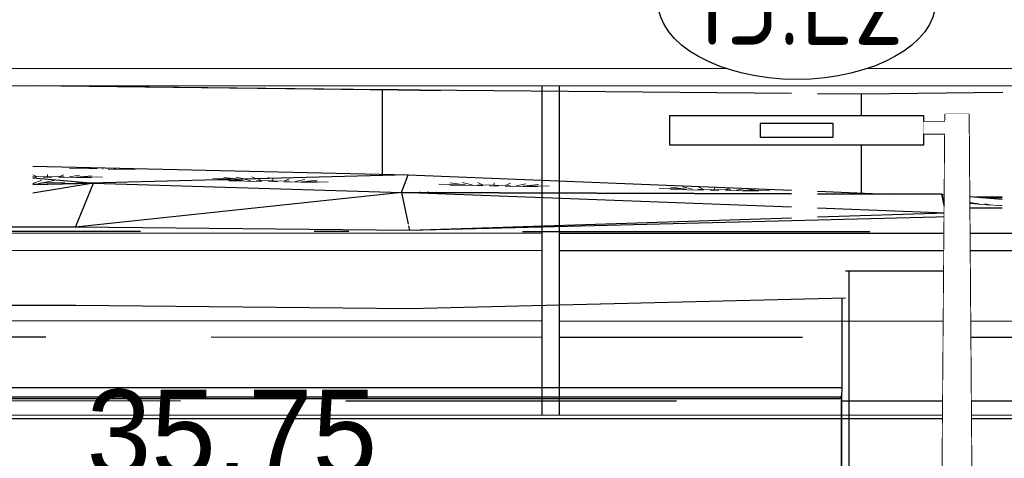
# Model space of a CAD drawing. Extents: x -805 to 3526, y -961 to 1039.
# Tile 127 of 256: x 303.77 to 306.6, y 35.94 to 37.2. Entities that reach past the tile are written whole.
import ezdxf
from ezdxf.enums import TextEntityAlignment as Align

# ---------------------------------------------------------------- set-up
doc = ezdxf.new("R2010")
doc.units = 0
for name, pattern in [('AUSGEZOGEN', [2, 1, 1]), ('STRICHPUNKT', [1, 0.5, -0.25, 0, -0.25]), ('VERDECKT2', [4.7625, 3.175, -1.5875])]:
    doc.linetypes.add(name, pattern=pattern)
doc.layers.get('0').update_dxf_attribs({"color": 251})
for name, color, linetype, lineweight in [('P-HP-Dorsten 2022 - Ansicht$0$VE22-087 - Bf_Dorsten-Hervest ModellRevit2021_rvt-1-Schnitt 8$0$A-CLNG', 13, 'Continuous', 9), ('P-HP-Dorsten 2022 - Ansicht$0$VE22-087 - Bf_Dorsten-Hervest ModellRevit2021_rvt-1-Schnitt 8$0$A-FLOR', 192, 'Continuous', 9), ('P-HP-Dorsten 2022 - Ansicht$0$VE22-087 - Bf_Dorsten-Hervest ModellRevit2021_rvt-1-Schnitt 8$0$A-FLOR-PATT', 8, 'Continuous', 35), ('P-HP-Dorsten 2022 - Ansicht$0$VE22-087 - Bf_Dorsten-Hervest ModellRevit2021_rvt-1-Schnitt 8$0$A-WALL', 113, 'Continuous', 9), ('TTK-B-Bestand', 252, 'Continuous', 35), ('TTK-P-Treppe oben', 12, 'Continuous', 25), ('TTK-P-Treppe unten', 12, 'Continuous', 25)]:
    doc.layers.add(name, color=color, linetype=linetype, lineweight=lineweight)
for name, color, linetype in [('TTK-P-Bahnsteig', 12, 'Continuous'), ('TTK-P-Geländer', 162, 'Continuous'), ('TTK-P-Gleis', 162, 'Continuous'), ('TTK-P-Kabelkanal', 162, 'Continuous'), ('TTK-P-TEXT', 12, 'AUSGEZOGEN'), ('XYYY_44500---_Beleuchtungsanlagen', 10, 'Continuous'), ('XYYY_44500-T-_Beleuchtungsanlagen_Texte Stromkreis', 10, 'Continuous')]:
    doc.layers.add(name, color=color, linetype=linetype)
doc.styles.add('AKG DIN 6776', font='AKG_DIN67.TTF')
doc.styles.add('iso', font='isocpeur.ttf')
doc.dimstyles.new('TTK$6', dxfattribs={"dimtxt": 2.5, "dimasz": 2.5, "dimexe": 3.5, "dimexo": 0.1, "dimgap": 1, "dimtad": 1, "dimzin": 0, "dimtxsty": 'AKG DIN 6776', "dimblk": 'OBLIQUE', "dimcen": -0.09, "dimdle": 3, "dimse1": 1, "dimse2": 1, "dimclrd": 256, "dimclre": 256, "dimclrt": 256, "dimadec": 3, "dimazin": 0, "dimtfac": 1, "dimtofl": 0, "dimtmove": 0, "dimatfit": 3, "dimldrblk": 'OBLIQUE', "dimfxl": 7, "dimfxlon": 1, "dimtolj": 1, "dimtzin": 0, "dimlwd": -1, "dimlwe": -1, "dimarcsym": 0})

# ---------------------------------------------------------------- blocks, each defined once
blk = doc.blocks.new('*D549')
at = {"layer": 'DEFPOINTS', "color": 0}
for p in [(1594.653, 36.7397), (1594.3062, 36.5752), (8.2233, 0)]:
    blk.add_point(p, dxfattribs=at)
at = {"layer": 'TTK-B-Bestand', "insert": (1594.1093, 36.9835), "char_height": 0.25, "attachment_point": 5, "style": 'AKG DIN 6776'}
blk.add_mtext('\\A1;36,588', dxfattribs=at)
blk = doc.blocks.new('_OBLIQUE')
at = {"color": 0, "linetype": 'ByBlock'}
blk.add_line((-0.5, -0.5), (0.5, 0.5), dxfattribs=at)
blk = doc.blocks.new('*D548')
at = {"layer": 'DEFPOINTS', "color": 0}
for p in [(1585.5366, 36.7706), (1585.0459, 36.614), (-0.8681, 0.0309)]:
    blk.add_point(p, dxfattribs=at)
at = {"layer": 'TTK-B-Bestand', "insert": (1585.0178, 37.0144), "char_height": 0.25, "attachment_point": 5, "style": 'AKG DIN 6776'}
blk.add_mtext('\\A1;36,621', dxfattribs=at)
blk = doc.blocks.new('*D547')
at = {"layer": 'DEFPOINTS', "color": 0}
for p in [(1244.5951, 35.6713), (1244.1853, 35.5313), (0, 0)]:
    blk.add_point(p, dxfattribs=at)
at = {"layer": 'TTK-P-Treppe unten', "insert": (1244.1389, 35.9152), "char_height": 0.25, "attachment_point": 5, "style": 'AKG DIN 6776', "bg_fill": 3, "box_fill_scale": 1.1, "bg_fill_color": 256, "bg_fill_true_color": 13158600, "bg_fill_transparency": 0}
blk.add_mtext('\\A1;35,53', dxfattribs=at)
blk = doc.blocks.new('*D546')
at = {"layer": 'DEFPOINTS', "color": 0}
for p in [(1248.9571, 37.4519), (1249.0816, 37.3335), (0, 0)]:
    blk.add_point(p, dxfattribs=at)
at = {"layer": 'TTK-P-Treppe unten', "insert": (1249.4133, 37.6958), "char_height": 0.25, "attachment_point": 5, "style": 'AKG DIN 6776'}
blk.add_mtext('\\A1;37,33', dxfattribs=at)
blk = doc.blocks.new('*D545')
at = {"layer": 'DEFPOINTS', "color": 0}
for p in [(1259.6018, 37.4765), (1259.6991, 37.3874), (0.198, 0.0396)]:
    blk.add_point(p, dxfattribs=at)
at = {"layer": 'TTK-P-Treppe unten', "insert": (1259.1455, 37.7204), "char_height": 0.25, "attachment_point": 5, "style": 'AKG DIN 6776'}
blk.add_mtext('\\A1;37,35', dxfattribs=at)
blk = doc.blocks.new('*D543')
at = {"layer": 'DEFPOINTS', "color": 0}
for p in [(859.6449, 36.5698), (860.128, 36.5698), (-0.7156, 0.0247)]:
    blk.add_point(p, dxfattribs=at)
at = {"layer": 'TTK-P-TEXT', "insert": (860.5843, 36.8136), "char_height": 0.25, "attachment_point": 5, "style": 'AKG DIN 6776'}
blk.add_mtext('\\A1;36,55', dxfattribs=at)
blk = doc.blocks.new('*D541')
at = {"layer": 'DEFPOINTS', "color": 0}
for p in [(868.7985, 36.6417), (869.2816, 36.6417), (8.438, 0.0966)]:
    blk.add_point(p, dxfattribs=at)
at = {"layer": 'TTK-B-Bestand', "insert": (869.7378, 36.8855), "char_height": 0.25, "attachment_point": 5, "style": 'AKG DIN 6776'}
blk.add_mtext('\\A1;36,55', dxfattribs=at)
blk = doc.blocks.new('*D540')
at = {"layer": 'DEFPOINTS', "color": 0}
for p in [(1239.4124, 37.4656), (1239.2481, 37.3256), (-4.9372, 1.7943)]:
    blk.add_point(p, dxfattribs=at)
at = {"layer": 'TTK-P-Treppe unten', "insert": (1238.8681, 37.7095), "char_height": 0.25, "attachment_point": 5, "style": 'AKG DIN 6776', "bg_fill": 3, "box_fill_scale": 1.1, "bg_fill_color": 256, "bg_fill_true_color": 13158600, "bg_fill_transparency": 0}
blk.add_mtext('\\A1;37,329', dxfattribs=at)
blk = doc.blocks.new('*D539')
at = {"layer": 'DEFPOINTS', "color": 0}
for p in [(303.4751, 35.7451), (303.9213, 35.7444), (0, 0)]:
    blk.add_point(p, dxfattribs=at)
at = {"layer": 'TTK-P-Treppe oben', "insert": (304.3775, 35.9883), "char_height": 0.25, "attachment_point": 5, "style": 'AKG DIN 6776'}
blk.add_mtext('\\A1;35,75', dxfattribs=at)
blk = doc.blocks.new('*D538')
at = {"layer": 'DEFPOINTS', "color": 0}
for p in [(1076.6395, 36.011), (1076.7895, 35.997), (0, 0)]:
    blk.add_point(p, dxfattribs=at)
at = {"layer": 'TTK-P-Treppe oben', "insert": (1076.1833, 36.2548), "char_height": 0.25, "attachment_point": 5, "style": 'AKG DIN 6776'}
blk.add_mtext('\\A1;36,00', dxfattribs=at)
blk = doc.blocks.new('P-HP-Dorsten 2022 - Ansicht$0$VE22-087 - Bf_Dorsten-Hervest ModellRevit2021_rvt-1-Schnitt 8$0$Decken 1 - Decken 1-14643064-Schnitt 8')
at = {"layer": 'P-HP-Dorsten 2022 - Ansicht$0$VE22-087 - Bf_Dorsten-Hervest ModellRevit2021_rvt-1-Schnitt 8$0$A-CLNG', "color": 250, "lineweight": 25}
for p, q in [((-30644.3, 36401.6), (-30644.3, 36142.7)), ((-34645.3, 36142.7), (-30644.3, 36142.7)), ((-30644.3, 36142.7), (-30645.2, 36114.9)), ((-30645.2, 36114.9), (-34645, 36114.9)), ((-30649.8, 36110.4), (-34645, 36110.4)), ((-30649.4, 36114.9), (-30649.8, 36110.4))]:
    blk.add_line(p, q, dxfattribs=at)
blk = doc.blocks.new('Mastleuchte seite')
at = {"color": 0}
blk.add_wipeout([(-0.8265, 5.9106), (-0.8265, 5.9956), (-0.0965, 5.9956), (-0.0965, 5.9106)], dxfattribs=at)
for points in [[(-0.8265, 5.9106), (-0.8265, 5.9956), (-0.0965, 5.9956), (-0.0965, 5.9106)], [(0.0798, 0.025), (0.1346, 0.025), (0.1346, 0.0341), (0.1637, 0.0341), (0.1637, 0.025), (0.1871, 0.025), (0.2077, 0), (-0.2077, 0), (-0.1871, 0.025), (-0.1637, 0.025), (-0.1637, 0.0341), (-0.1346, 0.0341), (-0.1346, 0.025), (-0.0798, 0.025), (-0.0338, 6), (0.0338, 6)], [(-0.5665, 5.9731), (-0.5665, 5.9331), (-0.3565, 5.9331), (-0.3565, 5.9731)]]:
    blk.add_lwpolyline(points, close=True, dxfattribs=at)
for points in [[(-0.0965, 5.9778), (-0.034, 5.9778)], [(-0.0965, 5.9433), (-0.0343, 5.9433)]]:
    blk.add_lwpolyline(points, dxfattribs=at)
blk.add_wipeout([(0.0798, 0.025), (0.1346, 0.025), (0.1346, 0.0341), (0.1637, 0.0341), (0.1637, 0.025), (0.1871, 0.025), (0.2077, 0), (-0.2077, 0), (-0.1871, 0.025), (-0.1637, 0.025), (-0.1637, 0.0341), (-0.1346, 0.0341), (-0.1346, 0.025), (-0.0798, 0.025), (-0.0338, 6), (0.0338, 6)], dxfattribs=at)
blk.add_wipeout([(-0.0965, 5.9778), (-0.034, 5.9773), (-0.0343, 5.9433), (-0.0965, 5.9438)], dxfattribs=at)
blk = doc.blocks.new('Stromkreis AVT I.1')
blk.add_wipeout([(0.2, 2.247), (-0.2, 2.247), (-0.6, 2.225), (-0.998, 2.179), (-1.392, 2.109), (-1.781, 2.015), (-2.162, 1.893), (-2.533, 1.741), (-2.888, 1.557), (-3.221, 1.334), (-3.52, 1.069), (-3.768, 0.755), (-3.938, 0.394), (-4, 0), (-3.938, -0.394), (-3.768, -0.755), (-3.52, -1.069), (-3.221, -1.334), (-2.888, -1.557), (-2.533, -1.741), (-2.162, -1.893), (-1.781, -2.015), (-1.392, -2.109), (-0.998, -2.179), (-0.6, -2.225), (-0.2, -2.247), (0.2, -2.247), (0.6, -2.225), (0.998, -2.179), (1.392, -2.109), (1.781, -2.015), (2.162, -1.893), (2.533, -1.741), (2.888, -1.557), (3.221, -1.334), (3.52, -1.069), (3.768, -0.755), (3.938, -0.394), (4, 0), (3.938, 0.394), (3.768, 0.755), (3.52, 1.069), (3.221, 1.334), (2.888, 1.557), (2.533, 1.741), (2.162, 1.893), (1.781, 2.015), (1.392, 2.109), (0.998, 2.179), (0.6, 2.225)])
blk.add_ellipse((0, 0), major_axis=(-4, 0), ratio=0.5625)
at = {"style": 'iso', "width": 0.85}
blk.add_attdef('STROMKREIS', text='', height=2.5, rotation=360, dxfattribs=at).set_placement((0, 0), align=Align.MIDDLE)

msp = doc.modelspace()

# ---------------------------------------------------------------- hatches: boundary and pattern name
at = {"layer": 'P-HP-Dorsten 2022 - Ansicht$0$VE22-087 - Bf_Dorsten-Hervest ModellRevit2021_rvt-1-Schnitt 8$0$A-FLOR-PATT', "lineweight": 9}
h = msp.add_hatch(dxfattribs=at)
h.set_pattern_fill('FP_77', color=251, scale=0.001, style=0, pattern_type=2)
h.set_pattern_definition([(2.388, (306.14872, 35.38945), (0.634434, 0.1290496), [0.095248, -0.01905, 0.025399, -0.01905, -0.476239]), (2.388, (306.14872, 35.38945), (0.634434, 0.1290496), [-0.158746, 0.095248, -0.380991]), (2.388, (306.117, 35.3912), (0.634434, 0.1290496), [0.063499, -0.047624, 0.095248, -0.047624, -0.380991]), (2.388, (306.117, 35.3912), (0.634434, 0.1290496), [-0.253994, 0.063499, -0.317493]), (2.388, (306.33905, 35.4415), (0.634434, 0.1290496), [0.079373, -0.031749, 0.079373, -0.44449]), (2.388, (306.02184, 35.44879), (0.634434, 0.1290496), [0.031749, -0.063499, 0.031749, -0.507988]), (90, (306.0853, 35.45144), (-0.63443, 0.07614), [0.009233, -0.093359]), (90, (306.2756, 35.3978), (-0.63443, 0.07614), [0.010259, -0.092333]), (90, (306.4342, 35.4455), (-0.63443, 0.07614), [0.010259, -0.092333]), (11.498, (306.35809, 35.40023), (-1.2e-06, 0.1025926), [0.04578, -0.601646]), (173.157, (306.19313, 35.39335), (-0.634434, -0.0264582), [0.045183, -0.593803]), (20.058, (306.33905, 35.39995), (-3e-07, 0.1025926), [0.030205, -0.645195]), (34.549, (306.30733, 35.39914), (-6e-07, 0.1025928), [0.018682, -0.751593]), (34.549, (306.46594, 35.44679), (-6e-07, 0.1025928), [0.014946, -0.75533]), (34.549, (306.09797, 35.45197), (-6e-07, 0.1025928), [0.013077, -0.757198]), (148.821, (306.24389, 35.3965), (-6e-07, 0.1025924), [0.017985, -0.723564]), (148.821, (306.4025, 35.44415), (-6e-07, 0.1025924), [0.014388, -0.727161]), (148.821, (306.07259, 35.45091), (-6e-07, 0.1025924), [0.01259, -0.728959]), (164.267, (306.21217, 35.39466), (-5e-07, 0.1025927), [0.029477, -0.629651])])
h.paths.add_polyline_path([(303.1714, 36.7117), (303.7288, 36.726), (303.7288, 36.7524), (303.2239, 36.7945), (303.1873, 36.7368)])
h.paths.add_polyline_path([(303.8038, 36.7279), (303.9672, 36.7324), (303.8038, 36.7461), (303.8038, 36.7324)])
h = msp.add_hatch(dxfattribs=at)
h.set_pattern_fill('FP_80', color=251, scale=0.001, style=0, pattern_type=2)
h.set_pattern_definition([(359.3204, (306.25926, 35.89662), (0.6349553, 0.0513104), [0.09525, -0.01905, 0.0254, -0.01905, -0.47625]), (359.3204, (306.25926, 35.89662), (0.6349553, 0.0513104), [-0.15875, 0.09525, -0.381]), (359.3204, (306.227516, 35.89876), (0.6349553, 0.0513104), [0.0635, -0.047625, 0.09525, -0.047625, -0.381]), (359.3204, (306.227516, 35.89876), (0.6349553, 0.0513104), [-0.254, 0.0635, -0.3175]), (359.3204, (306.44975, 35.91966), (0.6349553, 0.0513104), [0.079375, -0.03175, 0.079375, -0.4445]), (359.3204, (306.13227, 35.935197), (0.6349553, 0.0513104), [0.03175, -0.0635, 0.03175, -0.508]), (90, (306.19577, 35.93444), (-0.63496, 0.06637), [0.005296, -0.053546]), (90, (306.38625, 35.8969), (-0.63496, 0.06637), [0.005884, -0.052958]), (90, (306.545, 35.91853), (-0.63496, 0.06637), [0.005884, -0.052958]), (4.62, (306.4688, 35.89531), (4e-07, 0.0588422), [0.045044, -0.59198]), (174.032, (306.30371, 35.89727), (-0.6349548, 0.007536), [0.045143, -0.593272]), (9.842, (306.44975, 35.89583), (3e-08, 0.058842), [0.02882, -0.615619]), (19.739, (306.418, 35.896503), (1e-07, 0.0588415), [0.016361, -0.658233]), (19.739, (306.57674, 35.918156), (1e-07, 0.0588415), [0.013089, -0.661505]), (19.739, (306.208467, 35.934293), (1e-07, 0.0588415), [0.011453, -0.663141]), (159.066, (306.354507, 35.897256), (-2e-07, 0.0588421), [0.016488, -0.663341]), (159.066, (306.513245, 35.91891), (-2e-07, 0.0588421), [0.013191, -0.666639]), (159.066, (306.18307, 35.934594), (-2e-07, 0.0588421), [0.011542, -0.668287]), (168.844, (306.32276, 35.89734), (-2e-07, 0.0588419), [0.028943, -0.61824])])
h.paths.add_polyline_path([(303.9699, 36.7322), (304.6792, 36.7502), (304.8856, 36.7555), (303.8038, 36.7811), (303.8038, 36.7461), (303.9672, 36.7324)])
h.paths.add_polyline_path([(303.7288, 36.7524), (303.7288, 36.7829), (303.2304, 36.7944), (303.5744, 36.7654)])
h = msp.add_hatch(dxfattribs=at)
h.set_pattern_fill('FP_76', color=251, scale=0.001, style=0, pattern_type=2)
h.set_pattern_definition([(358.919, (306.273236, 35.72312), (0.6348846, 0.0579677), [0.09525, -0.01905, 0.0254, -0.01905, -0.476249]), (358.919, (306.273236, 35.72312), (0.6348846, 0.0579677), [-0.15875, 0.09525, -0.380999]), (358.919, (306.24149, 35.725816), (0.6348846, 0.0579677), [0.0635, -0.047625, 0.09525, -0.047625, -0.380999]), (358.919, (306.24149, 35.725816), (0.6348846, 0.0579677), [-0.253999, 0.0635, -0.317499]), (358.919, (306.4637, 35.7496), (0.6348846, 0.0579677), [0.079375, -0.03175, 0.079375, -0.444499]), (358.919, (306.14626, 35.76958), (0.6348846, 0.0579677), [0.03175, -0.0635, 0.03175, -0.507999]), (90, (306.20975, 35.7684), (-0.63489, 0.08193), [0.006295, -0.063652]), (90, (306.4002, 35.7228), (-0.63489, 0.08193), [0.006995, -0.062953]), (90, (306.55893, 35.7478), (-0.63489, 0.08193), [0.006995, -0.062953]), (5.216, (306.48275, 35.72056), (1e-06, 0.0699477), [0.04508, -0.592446]), (172.647, (306.31768, 35.72368), (-0.6348857, 0.0119805), [0.045265, -0.594885]), (11.391, (306.4637, 35.72127), (7e-08, 0.0699478), [0.028963, -0.618679]), (22.871, (306.43196, 35.72222), (1e-07, 0.0699482), [0.016712, -0.672345]), (22.871, (306.59068, 35.747204), (1e-07, 0.0699482), [0.01337, -0.675687]), (22.871, (306.222445, 35.768144), (1e-07, 0.0699482), [0.011698, -0.677359]), (155.318, (306.36847, 35.72342), (-2e-07, 0.0699475), [0.016946, -0.681775]), (155.318, (306.52719, 35.7484), (-2e-07, 0.0699475), [0.013557, -0.685165]), (155.318, (306.19705, 35.76862), (-2e-07, 0.0699475), [0.011863, -0.686859]), (166.546, (306.336725, 35.72367), (3e-07, 0.0699475), [0.029194, -0.623605])])
h.paths.add_polyline_path([(304.8656, 36.7047), (304.8856, 36.7555), (303.9788, 36.7324), (304.8656, 36.7047)])
h = msp.add_hatch(dxfattribs=at)
h.set_pattern_fill('FP_81', color=251, scale=0.001, style=0, pattern_type=2)
h.set_pattern_definition([(358.866, (306.2753, 35.721425), (0.6348734, 0.0574056), [0.09525, -0.01905, 0.0254, -0.01905, -0.476249]), (358.866, (306.2753, 35.721425), (0.6348734, 0.0574056), [-0.15875, 0.09525, -0.380999]), (358.866, (306.24356, 35.72415), (0.6348734, 0.0574056), [0.0635, -0.047625, 0.09525, -0.047625, -0.380999]), (358.866, (306.24356, 35.72415), (0.6348734, 0.0574056), [-0.253999, 0.0635, -0.317499]), (358.866, (306.465764, 35.74774), (0.6348734, 0.0574056), [0.079375, -0.03175, 0.079375, -0.444499]), (358.866, (306.14833, 35.76802), (0.6348734, 0.0574056), [0.03175, -0.0635, 0.03175, -0.507999]), (90, (306.2118, 35.76676), (-0.63487, 0.08254), [0.006298, -0.063675]), (90, (306.4023, 35.721), (-0.63487, 0.08254), [0.006997, -0.062976]), (90, (306.561, 35.74586), (-0.63487, 0.08254), [0.006997, -0.062976]), (5.166, (306.48481, 35.718676), (5e-07, 0.0699733), [0.045075, -0.592388]), (172.592, (306.31974, 35.721944), (-0.634874, 0.0125728), [0.04527, -0.594947]), (11.345, (306.465764, 35.7194), (-9e-07, 0.069973), [0.028958, -0.618568]), (22.834, (306.43402, 35.72038), (3e-07, 0.0699726), [0.016707, -0.672151]), (22.834, (306.59274, 35.74523), (3e-07, 0.0699726), [0.013366, -0.675492]), (22.834, (306.22451, 35.76651), (3e-07, 0.0699726), [0.011695, -0.677163]), (155.266, (306.37053, 35.72164), (3e-07, 0.0699732), [0.016953, -0.682045]), (155.266, (306.52925, 35.746485), (3e-07, 0.0699732), [0.013563, -0.685436]), (155.266, (306.19912, 35.767016), (3e-07, 0.0699732), [0.011867, -0.687131]), (166.492, (306.33879, 35.72192), (-7e-07, 0.0699728), [0.0292, -0.623736])])
h.paths.add_polyline_path([(306.2682, 36.7004), (306.0639, 36.7085), (306.0639, 36.701), (306.1522, 36.7007)])
h.paths.add_polyline_path([(305.9889, 36.7012), (305.9889, 36.7115), (304.8856, 36.7555), (304.8656, 36.7047), (304.8686, 36.7046), (305.784, 36.7018)])
h = msp.add_hatch(dxfattribs=at)
h.set_pattern_fill('FP_83', color=251, scale=0.001, style=0, pattern_type=2)
h.set_pattern_definition([(355.469, (306.466477, 36.448172), (0.63301394, -0.0311575), [0.09525, -0.01905, 0.0254, -0.01905, -0.476249]), (355.469, (306.466477, 36.448172), (0.63301394, -0.0311575), [-0.15875, 0.09525, -0.380999]), (355.469, (306.434826, 36.45125), (0.63301394, -0.0311575), [0.0635, -0.047625, 0.09525, -0.047625, -0.380999]), (355.469, (306.434826, 36.45125), (0.63301394, -0.0311575), [-0.253999, 0.0635, -0.317499]), (355.469, (306.65638, 36.441297), (0.6330139, -0.0311575), [0.079375, -0.03175, 0.079375, -0.444499]), (355.469, (306.339874, 36.470178), (0.63301394, -0.0311575), [0.03175, -0.0635, 0.03175, -0.507999]), (90, (306.4032, 36.46516), (-0.633, 0.06917), [0.001711, -0.017296]), (90, (306.5931, 36.4387), (-0.633, 0.06917), [0.001901, -0.017106]), (90, (306.75133, 36.4338), (-0.633, 0.06917), [0.001901, -0.017106]), (357.182, (306.67537, 36.431999), (1e-07, 0.019006), [0.044815, -0.588965]), (173.764, (306.510788, 36.44504), (-0.6330137, 0.0501633), [0.045027, -0.591754]), (358.901, (306.65638, 36.433599), (-1e-07, 0.0190065), [0.028314, -0.604816]), (2.34, (306.62473, 36.436202), (-7e-08, 0.01900685), [0.015366, -0.618177]), (2.34, (306.782984, 36.431264), (-7e-08, 0.01900685), [0.012293, -0.62125]), (2.34, (306.415836, 36.464159), (-7e-08, 0.01900685), [0.010756, -0.622786]), (168.726, (306.561429, 36.441218), (-1.5e-07, 0.0190068), [0.015655, -0.629814]), (168.726, (306.719682, 36.43628), (-1.5e-07, 0.0190068), [0.012524, -0.632945]), (168.726, (306.390515, 36.466165), (-1.5e-07, 0.0190068), [0.010958, -0.63451]), (172.07, (306.529778, 36.44363), (2e-07, 0.0190067), [0.028583, -0.610542])])
h.paths.add_polyline_path([(306.4345, 36.6456), (306.4345, 36.6603), (306.5959, 36.6603), (306.5957, 36.6862), (306.4225, 36.6999), (306.4345, 36.6456)])
h.paths.add_polyline_path([(306.9214, 36.6603), (306.6897, 36.6787), (306.6897, 36.6603), (306.8888, 36.6603)])

# ---------------------------------------------------------------- linework, layer by layer
at = {"layer": 'P-HP-Dorsten 2022 - Ansicht$0$VE22-087 - Bf_Dorsten-Hervest ModellRevit2021_rvt-1-Schnitt 8$0$A-FLOR', "color": 251, "lineweight": 25}
for p, q in [((303.8038, 37.0133), (304.8561, 37.0009)), ((303.8038, 37.0131), (304.8561, 37.0009)), ((304.8117, 37.0009), (303.8038, 37.0129)), ((304.8117, 36.7577), (304.8117, 37.0009)), ((305.9889, 36.9901), (304.8117, 37.0009)), ((304.8561, 37.0009), (304.8117, 37.0009)), ((304.8561, 37.0009), (304.9781, 36.9994)), ((306.1905, 36.9883), (306.0639, 36.9894)), ((306.598, 36.9932), (306.1905, 36.9883)), ((306.1905, 36.9883), (306.1905, 36.7034)), ((303.8038, 36.7811), (304.8856, 36.7555)), ((304.8856, 36.7555), (303.9699, 36.7322)), ((304.8656, 36.7046), (304.8856, 36.7555)), ((304.8856, 36.7555), (305.9889, 36.7115)), ((303.9699, 36.7322), (303.8038, 36.7461)), ((303.9787, 36.7324), (303.8038, 36.7029)), ((303.8038, 36.7278), (303.9787, 36.7324)), ((303.9699, 36.7322), (303.8038, 36.7279)), ((303.9273, 36.6049), (303.9787, 36.7324)), ((303.9787, 36.7324), (304.8672, 36.7046)), ((304.8672, 36.7046), (303.9273, 36.6049)), ((304.8859, 36.6142), (304.8672, 36.7046)), ((305.9889, 36.6625), (304.8672, 36.7046)), ((304.8672, 36.7046), (305.9889, 36.7012)), ((305.9889, 36.7012), (304.8672, 36.7046)), ((306.0639, 36.7085), (306.2682, 36.7004)), ((306.0639, 36.701), (306.4225, 36.6999)), ((306.4225, 36.6999), (306.0639, 36.701)), ((306.4225, 36.6999), (306.4337, 36.6457)), ((306.4225, 36.6999), (306.596, 36.6861)), ((306.434, 36.6456), (306.4225, 36.6999)), ((306.5193, 36.6922), (306.5961, 36.6931)), ((306.5351, 36.691), (306.5961, 36.6914)), ((306.5961, 36.6899), (306.5572, 36.6892)), ((306.4337, 36.6457), (306.0639, 36.6596)), ((306.4337, 36.6457), (306.0639, 36.6337)), ((306.434, 36.6456), (306.434, 36.645)), ((306.4345, 36.645), (306.4447, 36.6344)), ((306.4447, 36.6344), (304.8898, 36.5953)), ((305.9889, 36.6312), (304.8898, 36.5953)), ((306.4447, 36.4779), (306.4447, 36.6344)), ((303.9273, 36.6049), (303.2246, 36.6054)), ((304.8898, 36.5953), (303.9273, 36.6049)), ((304.8898, 36.5953), (304.887, 36.6088)), ((304.8898, 36.3703), (306.1446, 36.4018)), ((303.2246, 36.3804), (303.9273, 36.3799)), ((303.9273, 36.3799), (304.8898, 36.3703))]:
    msp.add_line(p, q, dxfattribs=at)
at = {"layer": 'P-HP-Dorsten 2022 - Ansicht$0$VE22-087 - Bf_Dorsten-Hervest ModellRevit2021_rvt-1-Schnitt 8$0$A-WALL', "color": 251, "lineweight": 25}
for p, q in [((306.4345, 36.645), (306.4345, 36.6603)), ((306.4345, 36.6603), (306.4437, 36.6603)), ((306.5959, 36.6603), (306.4437, 36.6603)), ((306.4437, 36.6603), (306.4437, 36.6354)), ((306.1554, 36.4779), (306.1446, 36.4779)), ((306.4554, 36.4779), (306.1554, 36.4779))]:
    msp.add_line(p, q, dxfattribs=at)
at = {"layer": 'TTK-P-Geländer', "color": 251, "linetype": 'AUSGEZOGEN', "ltscale": 2}
for p, q in [((308.9287, 37.0611), (298.0287, 37.0648)), ((308.8787, 37.0111), (298.0787, 37.0148)), ((305.27, 36.5873), (303.5033, 36.5879)), ((307.0867, 36.5867), (305.32, 36.5873)), ((305.27, 36.5373), (303.5033, 36.5379)), ((307.0867, 36.5367), (305.32, 36.5373))]:
    msp.add_line(p, q, dxfattribs=at)
at = {"layer": 'TTK-P-Gleis', "color": 251, "linetype": 'STRICHPUNKT', "ltscale": 2}
msp.add_line((314.6147, 36.5876), (294.6147, 36.597), dxfattribs=at)
at = {"layer": 'TTK-P-Kabelkanal', "color": 251, "linetype": 'AUSGEZOGEN', "ltscale": 2}
for p, q in [((305.27, 36.334), (303.5033, 36.3348)), ((307.0867, 36.3331), (305.32, 36.334))]:
    msp.add_line(p, q, dxfattribs=at)

# ---------------------------------------------------------------- block references
at = {"layer": 'P-HP-Dorsten 2022 - Ansicht$0$VE22-087 - Bf_Dorsten-Hervest ModellRevit2021_rvt-1-Schnitt 8$0$A-CLNG', "color": 251, "lineweight": 25, "xscale": 0.001, "yscale": 0.001, "zscale": 0.001}
msp.add_blockref('P-HP-Dorsten 2022 - Ansicht$0$VE22-087 - Bf_Dorsten-Hervest ModellRevit2021_rvt-1-Schnitt 8$0$Decken 1 - Decken 1-14643064-Schnitt 8', (336.7788, 0), dxfattribs=at)

# ---------------------------------------------------------------- dimensions: what is measured, and where the dimension line sits
at = {"layer": 'TTK-B-Bestand', "color": 251}
for feature_location, offset, origin, text, picture, middle in [((1585.0459, 36.614), (0.4461, 0.1576), (-0.8681, 0.0309), '36,621', '*D548', (1585.0178, 37.0144)), ((1594.3062, 36.5752), (0.2947, 0.1656), (8.2233, 0), '36,588', '*D549', (1594.1093, 36.9835))]:
    dim = msp.add_ordinate_dim(feature_location=feature_location, offset=offset, dtype=0, origin=origin, text=text, dimstyle='TTK$6', override={"dimscale": 0, "dimdec": 3, "dimtmove": 1, "dimfxlon": 0}, dxfattribs=at)
    dim.commit()
    dim.dimension.update_dxf_attribs({"geometry": picture, "text_midpoint": middle})

# ---------------------------------------------------------------- next in the draw order: dimensions: what is measured, and where the dimension line sits
at = {"layer": 'TTK-P-Treppe unten', "color": 251}
dim = msp.add_ordinate_dim(feature_location=(1244.1853, 35.5313), offset=(0.4098, 0.14), dtype=0, origin=(0, 0), dimstyle='TTK$6', override={"dimscale": 0, "dimtfill": 1}, dxfattribs=at)
dim.commit()
dim.dimension.update_dxf_attribs({"geometry": '*D547', "text_midpoint": (1244.1389, 35.9152)})

# ---------------------------------------------------------------- next in the draw order: linework, layer by layer
at = {"layer": 'P-HP-Dorsten 2022 - Ansicht$0$VE22-087 - Bf_Dorsten-Hervest ModellRevit2021_rvt-1-Schnitt 8$0$A-WALL', "color": 251, "lineweight": 25}
for p, q in [((306.1554, 33.9167), (306.1554, 36.4779)), ((306.4554, 36.4779), (306.4554, 34.4412)), ((306.1338, 33.9167), (306.1338, 36.1198)), ((306.1338, 36.1198), (306.1338, 33.9167))]:
    msp.add_line(p, q, dxfattribs=at)
at = {"layer": 'TTK-P-Gleis', "color": 251, "linetype": 'AUSGEZOGEN', "ltscale": 2}
msp.add_line((308.9787, 36.0611), (297.9787, 36.0648), dxfattribs=at)

# ---------------------------------------------------------------- next in the draw order: dimensions: what is measured, and where the dimension line sits
at = {"layer": 'TTK-B-Bestand', "color": 251}
dim = msp.add_ordinate_dim(feature_location=(868.7985, 36.6417), offset=(0.4831, 0), dtype=0, origin=(8.438, 0.0966), dimstyle='TTK$6', override={"dimscale": 0, "dimfxlon": 0}, dxfattribs=at)
dim.commit()
dim.dimension.update_dxf_attribs({"geometry": '*D541', "text_midpoint": (869.7378, 36.8855)})
at = {"layer": 'TTK-P-TEXT', "color": 251}
dim = msp.add_ordinate_dim(feature_location=(859.6449, 36.5698), offset=(0.4831, 0), dtype=0, origin=(-0.7156, 0.0247), dimstyle='TTK$6', override={"dimscale": 0, "dimfxlon": 0}, dxfattribs=at)
dim.commit()
dim.dimension.update_dxf_attribs({"geometry": '*D543', "text_midpoint": (860.5843, 36.8136)})
at = {"layer": 'TTK-P-Treppe unten', "color": 251}
for feature_location, offset, origin, picture, middle in [((1259.6991, 37.3874), (-0.0973, 0.0891), (0.198, 0.0396), '*D545', (1259.1455, 37.7204)), ((1249.0816, 37.3335), (-0.1245, 0.1184), (0, 0), '*D546', (1249.4133, 37.6958))]:
    dim = msp.add_ordinate_dim(feature_location=feature_location, offset=offset, dtype=0, origin=origin, dimstyle='TTK$6', override={"dimscale": 0}, dxfattribs=at)
    dim.commit()
    dim.dimension.update_dxf_attribs({"geometry": picture, "text_midpoint": middle})

# ---------------------------------------------------------------- next in the draw order: dimensions: what is measured, and where the dimension line sits
dim = msp.add_ordinate_dim(feature_location=(1239.2481, 37.3256), offset=(0.1119, 0.1412), dtype=0, origin=(-4.9372, 1.7943), text='37,329', dimstyle='TTK$6', override={"dimscale": 0, "dimtfill": 1}, dxfattribs=at)
dim.commit()
dim.dimension.update_dxf_attribs({"geometry": '*D540', "text_midpoint": (1238.8681, 37.7095)})

# ---------------------------------------------------------------- next in the draw order: linework, layer by layer
at = {"layer": 'TTK-P-Bahnsteig', "color": 251}
msp.add_circle((473.7851, 39.1322), 1000, dxfattribs=at)
at = {"layer": 'TTK-P-Geländer', "color": 251}
for p, q in [((305.27, 37.0124), (305.27, 36.0623)), ((305.32, 37.0124), (305.32, 36.0623))]:
    msp.add_line(p, q, dxfattribs=at)
at = {"layer": 'TTK-P-Kabelkanal', "color": 251, "linetype": 'VERDECKT2', "ltscale": 0.3}
for p, q in [((305.27, 36.2872), (303.5033, 36.2881)), ((308.8787, 36.2855), (305.32, 36.2872)), ((307.0867, 36.1035), (303.5033, 36.1039))]:
    msp.add_line(p, q, dxfattribs=at)
at = {"layer": 'TTK-P-Kabelkanal', "color": 251, "linetype": 'AUSGEZOGEN', "ltscale": 2}
msp.add_line((295.821, 36.0516), (313.7986, 36.0548), dxfattribs=at)

# ---------------------------------------------------------------- next in the draw order: dimensions: what is measured, and where the dimension line sits
at = {"layer": 'TTK-P-Treppe oben', "color": 251}
for feature_location, offset, picture, middle in [((1076.7895, 35.997), (-0.15, 0.014), '*D538', (1076.1833, 36.2548)), ((303.4751, 35.7451), (0.4462, -0.0007), '*D539', (304.3775, 35.9883))]:
    dim = msp.add_ordinate_dim(feature_location=feature_location, offset=offset, dtype=0, origin=(0, 0), dimstyle='TTK$6', override={"dimscale": 0}, dxfattribs=at)
    dim.commit()
    dim.dimension.update_dxf_attribs({"geometry": picture, "text_midpoint": middle})

# ---------------------------------------------------------------- next in the draw order: block references
at = {"layer": 'XYYY_44500---_Beleuchtungsanlagen'}
msp.add_blockref('Mastleuchte seite', (306.4659, 30.931), dxfattribs=at)
at = {"layer": 'XYYY_44500-T-_Beleuchtungsanlagen_Texte Stromkreis', "xscale": 0.1000000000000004, "yscale": 0.1000000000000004, "zscale": 0.1}
msp.add_blockref('Stromkreis AVT I.1', (306.0044, 37.2561), dxfattribs=at).add_auto_attribs({'STROMKREIS': '13.L2'})

doc.saveas('drawing.dxf')
